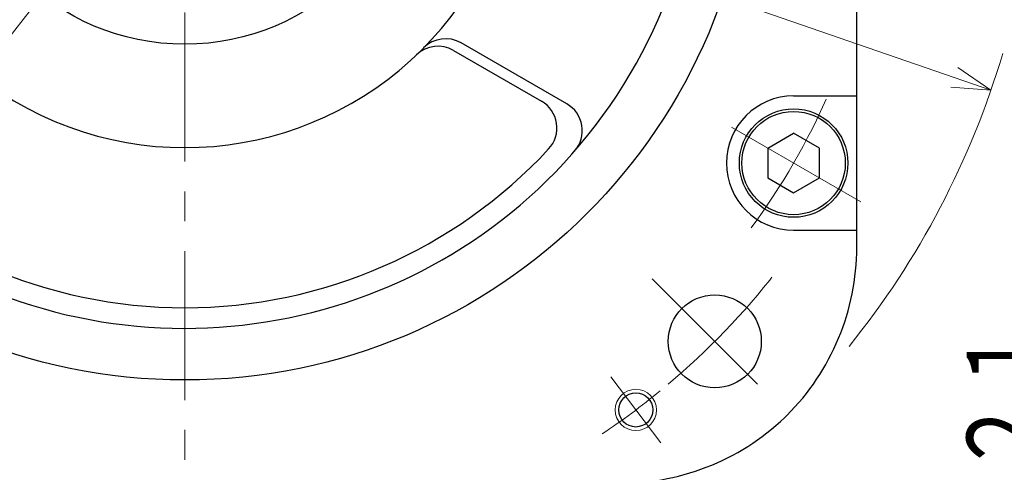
# Model space of a CAD drawing. Header units: millimetres. Extents: x 0 to 1076, y 0 to 742.
# Tile 121 of 124: x 722 to 817, y 424 to 467. Entities that reach past the tile are written whole.
import ezdxf

# ---------------------------------------------------------------- set-up
doc = ezdxf.new("R2010")
doc.units = ezdxf.units.MM
doc.header["$LTSCALE"] = 0.454724
doc.linetypes.add('CENTER', pattern=[50.8, 31.75, -6.35, 6.35, -6.35])
doc.layers.add('NoLayerName_001', color=7, linetype='Continuous')
doc.styles.get("Standard").update_dxf_attribs({"font": 'txt', "bigfont": 'extfont2'})
doc.dimstyles.get("Standard").update_dxf_attribs({"dimtxt": 2.5, "dimasz": 2.5, "dimexe": 1, "dimexo": 1, "dimtad": 1, "dimdec": 3, "dimzin": 0, "dimdsep": 46, "dimtxsty": 'Standard', "dimcen": 2.5, "dimadec": 3, "dimazin": 0, "dimtfac": 0.75, "dimtdec": 3, "dimtmove": 0, "dimatfit": 3, "dimfxl": 1, "dimarcsym": 0})

# ---------------------------------------------------------------- blocks, each defined once
blk = doc.blocks.new('_OPEN30')
at = {"color": 0, "linetype": 'ByBlock', "lineweight": -2}
for p, q in [((-1, 0.267949), (0, 0)), ((0, 0), (-1, -0.267949)), ((0, 0), (-1, 0))]:
    blk.add_line(p, q, dxfattribs=at)
blk = doc.blocks.new('*D116')
at = {"layer": 'Defpoints', "color": 0}
for p in [(782.043, 544.703), (782.043, 544.703), (692.957, 430.297)]:
    blk.add_point(p, dxfattribs=at)
at = {"layer": 'NoLayerName_001', "color": 0, "linetype": 'Continuous', "lineweight": 13}
blk.add_line((695.261, 433.256), (779.739, 541.744), dxfattribs=at)
at = {"layer": 'NoLayerName_001', "color": 0, "lineweight": 13, "xscale": 3.75, "yscale": 3.75, "zscale": 3.75}
for p, rotation in [((782.043, 544.703), 52.09221403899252), ((692.957, 430.297), 232.0922140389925)]:
    blk.add_blockref('_OPEN30', p, dxfattribs=dict(at, rotation=rotation))
at = {"layer": 'NoLayerName_001', "color": 0, "lineweight": 13, "insert": (755.317, 521.877), "char_height": 8.75, "attachment_point": 5, "rotation": 52.09221}
blk.add_mtext('\\W0.8000;%%c145', dxfattribs=at)
blk = doc.blocks.new('*D117')
at = {"layer": 'Defpoints', "color": 0}
for p in [(659.519, 514.431), (659.519, 514.431), (815.481, 460.569)]:
    blk.add_point(p, dxfattribs=at)
at = {"layer": 'NoLayerName_001', "color": 0, "linetype": 'Continuous', "lineweight": 13}
blk.add_line((811.936, 461.794), (663.064, 513.206), dxfattribs=at)
at = {"layer": 'NoLayerName_001', "color": 0, "lineweight": 13, "xscale": 3.75, "yscale": 3.75, "zscale": 3.75}
for p, rotation in [((659.519, 514.431), 160.947676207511), ((815.481, 460.569), 340.947676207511)]:
    blk.add_blockref('_OPEN30', p, dxfattribs=dict(at, rotation=rotation))
at = {"layer": 'NoLayerName_001', "color": 0, "lineweight": 13, "insert": (705.512, 505.918), "char_height": 8.75, "attachment_point": 5, "rotation": 340.94768}
blk.add_mtext('\\W0.8000;%%c165', dxfattribs=at)
blk = doc.blocks.new('*D141')
at = {"layer": 'Defpoints', "color": 0}
for p in [(810, 487.5), (748.5, 366.6), (825, 366.6)]:
    blk.add_point(p, dxfattribs=at)
at = {"layer": 'NoLayerName_001', "color": 0, "linetype": 'Continuous', "lineweight": 13}
for p, q in [((812.5, 487.5), (827.5, 487.5)), ((825, 483.75), (825, 370.35)), ((751, 366.6), (827.5, 366.6))]:
    blk.add_line(p, q, dxfattribs=at)
at = {"layer": 'NoLayerName_001', "color": 0, "lineweight": 13, "xscale": 3.75, "yscale": 3.75, "zscale": 3.75}
for p, rotation in [((825, 487.5), 90), ((825, 366.6), 270)]:
    blk.add_blockref('_OPEN30', p, dxfattribs=dict(at, rotation=rotation))
at = {"layer": 'NoLayerName_001', "color": 0, "lineweight": 13, "insert": (817.316, 427.05), "char_height": 8.75, "attachment_point": 5, "rotation": 90}
blk.add_mtext('\\W0.8000;１２１', dxfattribs=at)

msp = doc.modelspace()

# ---------------------------------------------------------------- linework, layer by layer
at = {"layer": 'NoLayerName_001', "color": 4, "linetype": 'CENTER', "lineweight": 13}
for p, q in [((737.5, 361.25), (737.5, 560)), ((802.8849, 449.7499), (789.8945, 457.2499)), ((782.6944, 442.3056), (794.9195, 430.0805)), ((778.7243, 432.7935), (783.5388, 426.4044))]:
    msp.add_line(p, q, dxfattribs=at)
at = {"layer": 'NoLayerName_001', "color": 7, "linetype": 'Continuous', "lineweight": 25}
for p, q in [((802.5, 445.3544), (802.5, 529.6456)), ((774.45, 459.2387), (764.2395, 465.1337)), ((763.4989, 464.4066), (771.9967, 459.5004)), ((796.3907, 460.001), (802.501, 460.001)), ((793.8907, 454.9444), (796.3907, 456.3877)), ((798.8907, 454.9444), (796.3907, 456.3877)), ((793.8907, 454.9444), (793.8907, 452.0576)), ((798.8907, 452.0576), (798.8907, 454.9444)), ((793.8907, 452.0576), (796.3907, 450.6142)), ((796.3907, 450.6142), (798.8907, 452.0576)), ((796.3907, 447.001), (802.501, 447.001))]:
    msp.add_line(p, q, dxfattribs=at)
for centre, radius in [((737.5, 487.5), 55), ((737.5, 487.5), 22.5), ((796.3907, 453.501), 5.25), ((796.3907, 453.501), 5), ((788.7653, 436.2348), 4.5), ((781.1316, 429.5989), 1.65)]:
    msp.add_circle(centre, radius, dxfattribs=at)
at = {"layer": 'NoLayerName_001', "color": 4, "linetype": 'Continuous', "lineweight": 13}
msp.add_circle((781.1316, 429.5989), 2, dxfattribs=at)
at = {"layer": 'NoLayerName_001', "color": 7, "linetype": 'Continuous', "lineweight": 25}
for centre, radius, start, end in [((737.5, 487.5), 50, 70.724175, 50.249087), ((737.5, 487.5), 32.5, 164.201967, 45.466526), ((761.9989, 461.8085), 3, 60, 133.638896), ((762.7395, 462.5357), 3, 60, 135.314027), ((796.3907, 453.501), 6.5, 90, 270), ((770.4967, 456.9023), 3, 317.160412, 60), ((772.95, 456.6406), 3, 318.960286, 60), ((737.5, 487.5), 48, 222.839588, 317.160412), ((779.5, 445.3544), 23, 314.900872, 0), ((779.6456, 445.5), 23, 270, 315.099128)]:
    msp.add_arc(centre, radius, start, end, dxfattribs=at)
at = {"layer": 'NoLayerName_001', "color": 4, "linetype": 'Continuous', "lineweight": 13}
msp.add_arc((737.5, 487.5), 82.5, 321.153327, 343.531077, dxfattribs=at)
at = {"layer": 'NoLayerName_001', "color": 4, "linetype": 'CENTER', "lineweight": 13}
for centre, radius, start, end in [((737.5, 487.4999), 68, 323.677402, 336.322592), ((737.5, 487.5), 72.5, 310.161548, 322.046801), ((737.5, 487.5), 72.5, 303.838452, 309.371029)]:
    msp.add_arc(centre, radius, start, end, dxfattribs=at)

# ---------------------------------------------------------------- dimensions: what is measured, and where the dimension line sits
at = {"layer": 'NoLayerName_001', "color": 3, "linetype": 'Continuous', "lineweight": 13}
for base, p1, p2, angle, text, override, picture, middle, dimtype in [((782.0435, 544.7025), (692.9565, 430.2975, 430.2975), (782.0435, 544.7025), 52.092214, '\\W0.8000;<>', {"dimtxt": 8.75, "dimasz": 3.75, "dimexe": 2.5, "dimexo": 2.5, "dimgap": 2.5, "dimzin": 8, "dimpost": '%%c<>', "dimblk": 'OPEN30', "dimse1": 1, "dimse2": 1, "dimclrd": 0, "dimclre": 0, "dimclrt": 0, "dimtp": 0, "dimtm": 0, "dimlwd": 13, "dimlwe": 13}, '*D116', (760.8897, 517.537), 161), ((659.5193, 514.4306), (815.4807, 460.5694, 460.5694), (659.5193, 514.4306), 160.947676, '\\W0.8000;<>', {"dimtxt": 8.75, "dimasz": 3.75, "dimexe": 2.5, "dimexo": 2.5, "dimgap": 2.5, "dimzin": 8, "dimpost": '%%c<>', "dimblk": 'OPEN30', "dimse1": 1, "dimse2": 1, "dimclrd": 0, "dimclre": 0, "dimclrt": 0, "dimtp": 0, "dimtm": 0, "dimlwd": 13, "dimlwe": 13}, '*D117', (703.2377, 499.3325), 161), ((825, 366.6), (810, 487.5), (748.5, 366.6), 270, '\\W0.8000;１２１', {"dimtxt": 8.75, "dimasz": 3.75, "dimexe": 2.5, "dimexo": 2.5, "dimgap": 2.5, "dimzin": 8, "dimblk": 'OPEN30', "dimclrd": 0, "dimclre": 0, "dimclrt": 0, "dimtp": 0, "dimtm": 0, "dimlwd": 13, "dimlwe": 13}, '*D141', (825, 427.05), 160)]:
    dim = msp.add_linear_dim(base=base, p1=p1, p2=p2, angle=angle, text=text, dimstyle='Standard', override=override, dxfattribs=at)
    dim.commit()
    dim.dimension.update_dxf_attribs({"geometry": picture, "text_midpoint": middle, "dimtype": dimtype})

doc.saveas('drawing.dxf')
